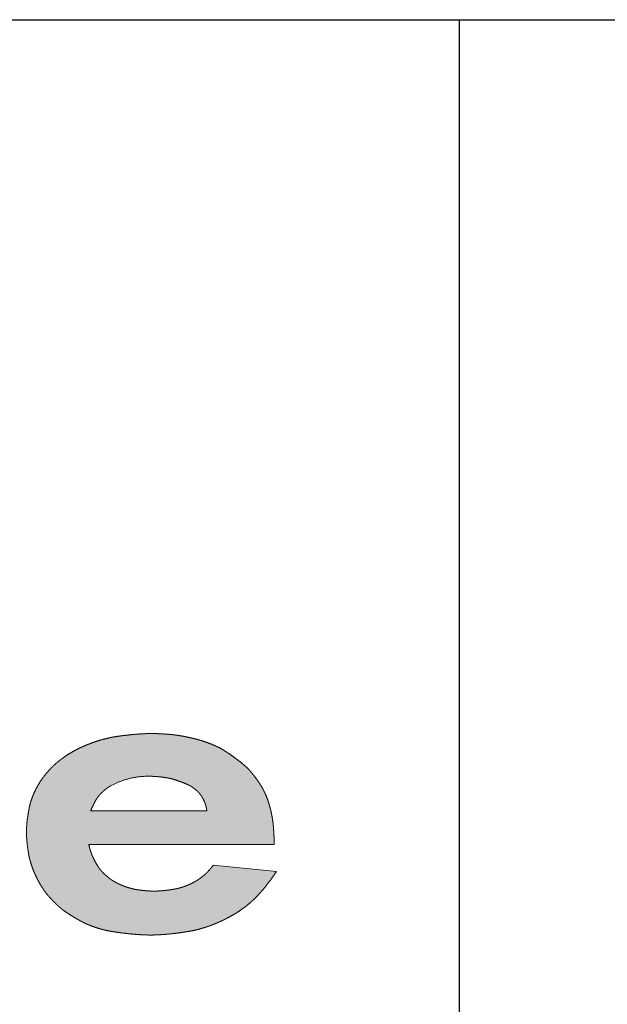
# Model space of a CAD drawing. Header units: millimetres. Extents: x 0 to 594, y 0 to 420.
# Tile 24 of 43: x 473.8 to 478.61, y 23.18 to 31.25. Entities that reach past the tile are written whole.
import ezdxf

# ---------------------------------------------------------------- set-up
doc = ezdxf.new("R2010")
doc.units = ezdxf.units.MM
doc.layers.add('FORMAT', color=7, linetype='Continuous')

# ---------------------------------------------------------------- blocks, each defined once
blk = doc.blocks.new('EV Logo')
at = {"linetype": 'Continuous'}
h = blk.add_hatch(color=7, dxfattribs=at)
edge = h.paths.add_edge_path(flags=0)
edge.add_line((29.2618, 2.8192), (30.7821, 2.8192))
edge.add_spline(control_points=[(30.7821, 2.8192), (30.7817, 2.8568), (30.7802, 2.8944), (30.7778, 2.932), (30.777, 2.9445), (30.7757, 2.962), (30.7738, 2.9844), (30.7719, 2.9992), (30.7707, 3.0091), (30.77, 3.0141), (30.7659, 3.0437), (30.7603, 3.0731), (30.7533, 3.1022), (30.7515, 3.1096), (30.7478, 3.1243), (30.7417, 3.1462), (30.7367, 3.1625), (30.7333, 3.1731), (30.7315, 3.1783), (30.7303, 3.1817), (30.7297, 3.1835), (30.7209, 3.2085), (30.7105, 3.233), (30.6988, 3.2568), (30.6968, 3.2607), (30.6928, 3.2686), (30.687, 3.2806), (30.6746, 3.301), (30.664, 3.3173), (30.6556, 3.3298), (30.6388, 3.3547), (30.6209, 3.3789), (30.6021, 3.4023), (30.5942, 3.4122), (30.5781, 3.4315), (30.5504, 3.4576), (30.5313, 3.474), (30.5216, 3.482), (30.4865, 3.5112), (30.45, 3.5387), (30.4122, 3.5642), (30.3933, 3.577), (30.368, 3.5932), (30.3361, 3.6122), (30.3163, 3.6206), (30.3034, 3.6267), (30.2968, 3.6296), (30.2577, 3.6473), (30.2175, 3.6622), (30.1764, 3.6745), (30.1646, 3.678), (30.141, 3.6845), (30.1052, 3.6931), (30.0813, 3.6985), (30.0693, 3.701), (30.0392, 3.7073), (30.009, 3.7126), (29.9785, 3.7168), (29.9735, 3.7175), (29.9633, 3.7188), (29.9481, 3.7209), (29.9249, 3.723), (29.9068, 3.7244), (29.8938, 3.7253), (29.8678, 3.7271), (29.8418, 3.7285), (29.8157, 3.7294), (29.8031, 3.7299), (29.7779, 3.7306), (29.7401, 3.7294), (29.7149, 3.7282), (29.7023, 3.7274), (29.6529, 3.7246), (29.6035, 3.7202), (29.5543, 3.7143), (29.5297, 3.7113), (29.4975, 3.7068), (29.4578, 3.7005), (29.4351, 3.6954), (29.4199, 3.6919), (29.4124, 3.6901), (29.3671, 3.6794), (29.3226, 3.6659), (29.279, 3.6496), (29.2655, 3.6446), (29.2385, 3.634), (29.1987, 3.6165), (29.1722, 3.6036), (29.1584, 3.5965), (29.157, 3.5958), (29.1561, 3.5953), (29.1557, 3.5951), (29.1172, 3.5748), (29.0803, 3.5517), (29.0452, 3.5259), (29.0393, 3.5216), (29.0278, 3.5129), (29.0107, 3.4993), (28.9954, 3.4865), (28.9816, 3.4744), (28.9695, 3.463), (28.9616, 3.4552), (28.9577, 3.4513), (28.9342, 3.4278), (28.9124, 3.4026), (28.8924, 3.376), (28.8856, 3.367), (28.8724, 3.3487), (28.854, 3.3202), (28.8427, 3.3006), (28.8373, 3.2907), (28.8208, 3.2604), (28.8067, 3.2288), (28.7952, 3.1963), (28.7933, 3.1909), (28.7896, 3.18), (28.7838, 3.1637), (28.7767, 3.1338), (28.7717, 3.1094), (28.7683, 3.0905), (28.7615, 3.0528), (28.7565, 3.0148), (28.7534, 2.9765), (28.7525, 2.965), (28.7509, 2.9418), (28.7505, 2.9068), (28.7519, 2.8837), (28.7528, 2.8721), (28.7552, 2.8408), (28.7586, 2.8095), (28.7632, 2.7784), (28.7654, 2.7629), (28.7688, 2.742), (28.7737, 2.7158), (28.7783, 2.6999), (28.7811, 2.6894), (28.7826, 2.6841), (28.7915, 2.6525), (28.8023, 2.6214), (28.8151, 2.5911), (28.819, 2.582), (28.827, 2.5639), (28.84, 2.537), (28.8492, 2.5195), (28.854, 2.5108), (28.8669, 2.4874), (28.8811, 2.4648), (28.8966, 2.443), (28.8991, 2.4394), (28.9044, 2.4321), (28.912, 2.4212), (28.9267, 2.4038), (28.9389, 2.39), (28.9483, 2.3798), (28.9671, 2.3593), (28.9867, 2.3395), (29.0069, 2.3204), (29.0147, 2.3131), (29.0304, 2.2988), (29.0559, 2.2793), (29.0734, 2.2672), (29.0822, 2.2613), (29.1123, 2.2412), (29.143, 2.2222), (29.1745, 2.2044), (29.1902, 2.1956), (29.2115, 2.1841), (29.2383, 2.1705), (29.2552, 2.1639), (29.2664, 2.1594), (29.272, 2.1571), (29.3057, 2.1438), (29.3401, 2.1325), (29.3751, 2.1234), (29.381, 2.1219), (29.3927, 2.119), (29.4103, 2.1146), (29.4504, 2.1073), (29.4847, 2.1018), (29.5131, 2.0979), (29.57, 2.0899), (29.6272, 2.0843), (29.6845, 2.0808), (29.7037, 2.0796), (29.7422, 2.0778), (29.8, 2.078), (29.8385, 2.0801), (29.8577, 2.0813), (29.9156, 2.0852), (29.9734, 2.0914), (30.0309, 2.0999), (30.0597, 2.1042), (30.0974, 2.1105), (30.1439, 2.1196), (30.1704, 2.1274), (30.1881, 2.1324), (30.1969, 2.135), (30.2497, 2.1508), (30.3012, 2.1704), (30.3512, 2.1937), (30.366, 2.2006), (30.3953, 2.2151), (30.4385, 2.2387), (30.4664, 2.2557), (30.4802, 2.2645), (30.5164, 2.2878), (30.551, 2.3135), (30.5837, 2.3416), (30.5891, 2.3463), (30.5999, 2.3557), (30.6164, 2.3697), (30.642, 2.3964), (30.662, 2.4186), (30.6768, 2.4357), (30.7214, 2.4871), (30.7625, 2.5413), (30.8, 2.5981)], knot_values=[0, 0, 0, 0, 0.019747, 0.019747, 0.019747, 0.026331, 0.028949, 0.031566, 0.034184, 0.034184, 0.034184, 0.049887, 0.049887, 0.049887, 0.05387, 0.057853, 0.061837, 0.062793, 0.063749, 0.064705, 0.064705, 0.064705, 0.078628, 0.078628, 0.078628, 0.08095, 0.083271, 0.085593, 0.093488, 0.093488, 0.093488, 0.109274, 0.109274, 0.109274, 0.115882, 0.122489, 0.129096, 0.129096, 0.129096, 0.153057, 0.153057, 0.153057, 0.165041, 0.168794, 0.172546, 0.176299, 0.176299, 0.176299, 0.198803, 0.198803, 0.198803, 0.205242, 0.211681, 0.21812, 0.21812, 0.21812, 0.234241, 0.234241, 0.234241, 0.236928, 0.239615, 0.242302, 0.249149, 0.249149, 0.249149, 0.262842, 0.262842, 0.262842, 0.269456, 0.276071, 0.282686, 0.282686, 0.282686, 0.308698, 0.308698, 0.308698, 0.321706, 0.325775, 0.329843, 0.333912, 0.333912, 0.333912, 0.358313, 0.358313, 0.358313, 0.365913, 0.373513, 0.381112, 0.381384, 0.381656, 0.381927, 0.381927, 0.381927, 0.404744, 0.404744, 0.404744, 0.408549, 0.412355, 0.41616, 0.419069, 0.421978, 0.424887, 0.424887, 0.424887, 0.442331, 0.442331, 0.442331, 0.448256, 0.45418, 0.460105, 0.460105, 0.460105, 0.478208, 0.478208, 0.478208, 0.481228, 0.484247, 0.487267, 0.497332, 0.497332, 0.497332, 0.517456, 0.517456, 0.517456, 0.52355, 0.529645, 0.535739, 0.535739, 0.535739, 0.552233, 0.552233, 0.552233, 0.560481, 0.563356, 0.566231, 0.569106, 0.569106, 0.569106, 0.586347, 0.586347, 0.586347, 0.591556, 0.596766, 0.601976, 0.601976, 0.601976, 0.615986, 0.615986, 0.615986, 0.618323, 0.620659, 0.622995, 0.630298, 0.630298, 0.630298, 0.644901, 0.644901, 0.644901, 0.650487, 0.656073, 0.661658, 0.661658, 0.661658, 0.680631, 0.680631, 0.680631, 0.690118, 0.693285, 0.696452, 0.699618, 0.699618, 0.699618, 0.718609, 0.718609, 0.718609, 0.721775, 0.724942, 0.728108, 0.743188, 0.743188, 0.743188, 0.77334, 0.77334, 0.77334, 0.783442, 0.793544, 0.803645, 0.803645, 0.803645, 0.834149, 0.834149, 0.834149, 0.849403, 0.854224, 0.859045, 0.863865, 0.863865, 0.863865, 0.892769, 0.892769, 0.892769, 0.901354, 0.909938, 0.918523, 0.918523, 0.918523, 0.941117, 0.941117, 0.941117, 0.944885, 0.948653, 0.952421, 0.964322, 0.964322, 0.964322, 1, 1, 1, 1], weights=[1, 0.99976, 0.99976, 1, 1, 1, 1, 1, 1, 1, 0.999209, 0.999209, 1, 1, 1, 1, 1, 1, 1, 1, 1, 0.998801, 0.998801, 1, 1, 1, 1, 1, 1, 1, 0.99944, 0.99944, 1, 1, 1, 1, 1, 1, 0.999172, 0.999172, 1, 1, 1, 1, 1, 1, 1, 0.998484, 0.998484, 1, 1, 1, 1, 1, 1, 0.999582, 0.999582, 1, 1, 1, 1, 1, 1, 1, 0.99991, 0.99991, 1, 1, 1, 1, 1, 1, 0.999663, 0.999663, 1, 1, 1, 1, 1, 1, 1, 0.998729, 0.998729, 1, 1, 1, 1, 1, 1, 1, 1, 1, 0.998157, 0.998157, 1, 1, 1, 1, 1, 1, 1, 1, 1, 0.998378, 0.998378, 1, 1, 1, 1, 1, 1, 0.997926, 0.997926, 1, 1, 1, 1, 1, 1, 1, 0.999231, 0.999231, 1, 1, 1, 1, 1, 1, 0.999601, 0.999601, 1, 1, 1, 1, 1, 1, 1, 0.998693, 0.998693, 1, 1, 1, 1, 1, 1, 0.998922, 0.998922, 1, 1, 1, 1, 1, 1, 1, 0.99956, 0.99956, 1, 1, 1, 1, 1, 1, 0.999502, 0.999502, 1, 1, 1, 1, 1, 1, 1, 0.998717, 0.998717, 1, 1, 1, 1, 1, 1, 1, 0.999493, 0.999493, 1, 1, 1, 1, 1, 1, 0.999467, 0.999467, 1, 1, 1, 1, 1, 1, 1, 0.998179, 0.998179, 1, 1, 1, 1, 1, 1, 0.998425, 0.998425, 1, 1, 1, 1, 1, 1, 1, 0.998602, 0.998602, 1], degree=3, periodic=0)
edge.add_line((30.8, 2.5981), (30.2823, 2.6496))
edge.add_spline(control_points=[(30.2823, 2.6496), (30.2687, 2.6324), (30.2544, 2.6158), (30.2394, 2.5998), (30.2344, 2.5945), (30.2268, 2.5865), (30.2163, 2.576), (30.2076, 2.5688), (30.2018, 2.5639), (30.1989, 2.5615), (30.1815, 2.5472), (30.1631, 2.5341), (30.1438, 2.5224), (30.1372, 2.5184), (30.1238, 2.5107), (30.1031, 2.5001), (30.0891, 2.4936), (30.082, 2.4905), (30.0602, 2.481), (30.0378, 2.4729), (30.0149, 2.4662), (30.011, 2.4651), (30.0034, 2.463), (29.9919, 2.4597), (29.9689, 2.4551), (29.9496, 2.4518), (29.9343, 2.4495), (29.9035, 2.4449), (29.8726, 2.4416), (29.8415, 2.4396), (29.8326, 2.4391), (29.8146, 2.4381), (29.7875, 2.4378), (29.7695, 2.4386), (29.7605, 2.4391), (29.7375, 2.4404), (29.7146, 2.4424), (29.6918, 2.4451), (29.6804, 2.4465), (29.6652, 2.4485), (29.6463, 2.4514), (29.6352, 2.454), (29.6278, 2.4557), (29.6241, 2.4565), (29.6018, 2.4617), (29.58, 2.4682), (29.5585, 2.476), (29.5521, 2.4783), (29.5395, 2.4831), (29.5208, 2.4908), (29.5085, 2.4965), (29.5024, 2.4994), (29.4865, 2.5071), (29.471, 2.5158), (29.4561, 2.5254), (29.4536, 2.527), (29.4487, 2.5302), (29.4412, 2.535), (29.4295, 2.5441), (29.4203, 2.5517), (29.4135, 2.5575), (29.4, 2.5691), (29.3869, 2.5813), (29.3743, 2.594), (29.3695, 2.5988), (29.36, 2.6086), (29.3475, 2.6252), (29.3401, 2.6367), (29.3365, 2.6425), (29.3241, 2.6622), (29.3127, 2.6826), (29.3024, 2.7035), (29.3007, 2.707), (29.2973, 2.714), (29.2919, 2.7244), (29.2865, 2.7385), (29.2827, 2.749), (29.2804, 2.756), (29.2732, 2.7768), (29.267, 2.7979), (29.2618, 2.8192)], knot_values=[0, 0, 0, 0, 0.051846, 0.051846, 0.051846, 0.069133, 0.078024, 0.086915, 0.095806, 0.095806, 0.095806, 0.149116, 0.149116, 0.149116, 0.167393, 0.185671, 0.203949, 0.203949, 0.203949, 0.260296, 0.260296, 0.260296, 0.269692, 0.279088, 0.288485, 0.325265, 0.325265, 0.325265, 0.398808, 0.398808, 0.398808, 0.420117, 0.441425, 0.462733, 0.462733, 0.462733, 0.517128, 0.517128, 0.517128, 0.544329, 0.553325, 0.562322, 0.571318, 0.571318, 0.571318, 0.625274, 0.625274, 0.625274, 0.64125, 0.657227, 0.673203, 0.673203, 0.673203, 0.715089, 0.715089, 0.715089, 0.722073, 0.729057, 0.736041, 0.757169, 0.757169, 0.757169, 0.799416, 0.799416, 0.799416, 0.815589, 0.831763, 0.847936, 0.847936, 0.847936, 0.903076, 0.903076, 0.903076, 0.912269, 0.921462, 0.930655, 0.947995, 0.947995, 0.947995, 1, 1, 1, 1], weights=[1, 0.999415, 0.999415, 1, 1, 1, 1, 1, 1, 1, 0.998232, 0.998232, 1, 1, 1, 1, 1, 1, 0.998595, 0.998595, 1, 1, 1, 1, 1, 1, 1, 0.999407, 0.999407, 1, 1, 1, 1, 1, 1, 0.999692, 0.999692, 1, 1, 1, 1, 1, 1, 1, 0.998874, 0.998874, 1, 1, 1, 1, 1, 1, 0.998787, 0.998787, 1, 1, 1, 1, 1, 1, 1, 0.999485, 0.999485, 1, 1, 1, 1, 1, 1, 0.999119, 0.999119, 1, 1, 1, 1, 1, 1, 1, 0.999368, 0.999368, 1], degree=3, periodic=0)
edge = h.paths.add_edge_path(flags=0)
edge.add_spline(control_points=[(29.277, 3.0948), (29.2866, 3.1186), (29.2974, 3.1418), (29.3094, 3.1645), (29.3134, 3.172), (29.3185, 3.1812), (29.3247, 3.1919), (29.3279, 3.1966), (29.3301, 3.1998), (29.3311, 3.2014), (29.3376, 3.2108), (29.3446, 3.2199), (29.3522, 3.2285), (29.3534, 3.23), (29.356, 3.2328), (29.3597, 3.2372), (29.3672, 3.2445), (29.3734, 3.2503), (29.3784, 3.2547), (29.3883, 3.2635), (29.3985, 3.2719), (29.4091, 3.2798), (29.4126, 3.2825), (29.4198, 3.2877), (29.4309, 3.2949), (29.4386, 3.2992), (29.4425, 3.3013), (29.53, 3.3493), (29.6261, 3.3757), (29.7258, 3.3793), (29.7266, 3.3794), (29.7281, 3.3794), (29.7303, 3.3795), (29.7403, 3.3797), (29.7582, 3.3797), (29.7838, 3.3791), (29.8008, 3.3782), (29.8093, 3.3776), (29.8371, 3.3758), (29.8648, 3.3727), (29.8923, 3.3684), (29.9016, 3.3669), (29.9201, 3.3637), (29.9477, 3.3571), (29.9657, 3.3516), (29.9747, 3.3487), (30.0101, 3.3374), (30.0447, 3.324), (30.0785, 3.3085), (30.0821, 3.3068), (30.0893, 3.3034), (30.0998, 3.2976), (30.1064, 3.2931), (30.1097, 3.2909), (30.1195, 3.284), (30.129, 3.2768), (30.1382, 3.2692), (30.1429, 3.2654), (30.1487, 3.2604), (30.1557, 3.2541), (30.1591, 3.2503), (30.1614, 3.2478), (30.1626, 3.2465), (30.1695, 3.239), (30.1759, 3.231), (30.1818, 3.2227), (30.1838, 3.2198), (30.1878, 3.2139), (30.1934, 3.2047), (30.197, 3.1985), (30.1986, 3.1954), (30.204, 3.1855), (30.2087, 3.1753), (30.2127, 3.1649), (30.2134, 3.1631), (30.2147, 3.1596), (30.2167, 3.1544), (30.2191, 3.1464), (30.2208, 3.1401), (30.222, 3.1356), (30.2255, 3.1221), (30.2285, 3.1085), (30.2309, 3.0948)], knot_values=[0, 0, 0, 0, 0.06401, 0.06401, 0.06401, 0.085355, 0.090123, 0.094891, 0.099658, 0.099658, 0.099658, 0.128253, 0.128253, 0.128253, 0.13302, 0.137788, 0.142556, 0.159095, 0.159095, 0.159095, 0.192166, 0.192166, 0.192166, 0.203181, 0.214195, 0.22521, 0.22521, 0.22521, 0.469835, 0.469835, 0.469835, 0.471711, 0.473587, 0.475463, 0.496764, 0.518065, 0.539365, 0.539365, 0.539365, 0.608867, 0.608867, 0.608867, 0.632382, 0.655898, 0.679414, 0.679414, 0.679414, 0.772094, 0.772094, 0.772094, 0.782026, 0.791959, 0.801891, 0.801891, 0.801891, 0.831762, 0.831762, 0.831762, 0.846701, 0.85095, 0.855199, 0.859448, 0.859448, 0.859448, 0.884929, 0.884929, 0.884929, 0.893837, 0.902745, 0.911652, 0.911652, 0.911652, 0.939612, 0.939612, 0.939612, 0.944274, 0.948937, 0.953599, 0.965202, 0.965202, 0.965202, 1, 1, 1, 1], weights=[1, 0.999062, 0.999062, 1, 1, 1, 1, 1, 1, 1, 0.998906, 0.998906, 1, 1, 1, 1, 1, 1, 1, 0.999443, 0.999443, 1, 1, 1, 1, 1, 1, 0.982024, 0.982024, 1, 1, 1, 1, 1, 1, 1, 1, 1, 0.999319, 0.999319, 1, 1, 1, 1, 1, 1, 0.998793, 0.998793, 1, 1, 1, 1, 1, 1, 0.999458, 0.999458, 1, 1, 1, 1, 1, 1, 1, 0.998672, 0.998672, 1, 1, 1, 1, 1, 1, 0.998656, 0.998656, 1, 1, 1, 1, 1, 1, 1, 0.999422, 0.999422, 1], degree=3, periodic=0)
edge.add_line((30.2309, 3.0948), (29.277, 3.0948))
at = {"color": 7, "linetype": 'Continuous', "lineweight": 18}
for p, q in [((29.277, 3.0948), (30.2309, 3.0948)), ((29.2618, 2.8192), (30.7821, 2.8192)), ((30.2823, 2.6496), (30.8, 2.5981))]:
    blk.add_line(p, q, dxfattribs=at)
for points, weights, knots in [([(30.7821, 2.8192), (30.7817, 2.8568), (30.7802, 2.8944), (30.7778, 2.932), (30.777, 2.9445), (30.7757, 2.962), (30.7738, 2.9844), (30.7719, 2.9992), (30.7707, 3.0091), (30.77, 3.0141), (30.7659, 3.0437), (30.7603, 3.0731), (30.7533, 3.1022), (30.7515, 3.1096), (30.7478, 3.1243), (30.7417, 3.1462), (30.7367, 3.1625), (30.7333, 3.1731), (30.7315, 3.1783), (30.7303, 3.1817), (30.7297, 3.1835), (30.7209, 3.2085), (30.7105, 3.233), (30.6988, 3.2568), (30.6968, 3.2607), (30.6928, 3.2686), (30.687, 3.2806), (30.6746, 3.301), (30.664, 3.3173), (30.6556, 3.3298), (30.6388, 3.3547), (30.6209, 3.3789), (30.6021, 3.4023), (30.5942, 3.4122), (30.5781, 3.4315), (30.5504, 3.4576), (30.5313, 3.474), (30.5216, 3.482), (30.4865, 3.5112), (30.45, 3.5387), (30.4122, 3.5642), (30.3933, 3.577), (30.368, 3.5932), (30.3361, 3.6122), (30.3163, 3.6206), (30.3034, 3.6267), (30.2968, 3.6296), (30.2577, 3.6473), (30.2175, 3.6622), (30.1764, 3.6745), (30.1646, 3.678), (30.141, 3.6845), (30.1052, 3.6931), (30.0813, 3.6985), (30.0693, 3.701), (30.0392, 3.7073), (30.009, 3.7126), (29.9785, 3.7168), (29.9735, 3.7175), (29.9633, 3.7188), (29.9481, 3.7209), (29.9249, 3.723), (29.9068, 3.7244), (29.8938, 3.7253), (29.8678, 3.7271), (29.8418, 3.7285), (29.8157, 3.7294), (29.8031, 3.7299), (29.7779, 3.7306), (29.7401, 3.7294), (29.7149, 3.7282), (29.7023, 3.7274), (29.6529, 3.7246), (29.6035, 3.7202), (29.5543, 3.7143), (29.5297, 3.7113), (29.4975, 3.7068), (29.4578, 3.7005), (29.4351, 3.6954), (29.4199, 3.6919), (29.4124, 3.6901), (29.3671, 3.6794), (29.3226, 3.6659), (29.279, 3.6496), (29.2655, 3.6446), (29.2385, 3.634), (29.1987, 3.6165), (29.1722, 3.6036), (29.1584, 3.5965), (29.157, 3.5958), (29.1561, 3.5953), (29.1557, 3.5951), (29.1172, 3.5748), (29.0803, 3.5517), (29.0452, 3.5259), (29.0393, 3.5216), (29.0278, 3.5129), (29.0107, 3.4993), (28.9954, 3.4865), (28.9816, 3.4744), (28.9695, 3.463), (28.9616, 3.4552), (28.9577, 3.4513), (28.9342, 3.4278), (28.9124, 3.4026), (28.8924, 3.376), (28.8856, 3.367), (28.8724, 3.3487), (28.854, 3.3202), (28.8427, 3.3006), (28.8373, 3.2907), (28.8208, 3.2604), (28.8067, 3.2288), (28.7952, 3.1963), (28.7933, 3.1909), (28.7896, 3.18), (28.7838, 3.1637), (28.7767, 3.1338), (28.7717, 3.1094), (28.7683, 3.0905), (28.7615, 3.0528), (28.7565, 3.0148), (28.7534, 2.9765), (28.7525, 2.965), (28.7509, 2.9418), (28.7505, 2.9068), (28.7519, 2.8837), (28.7528, 2.8721), (28.7552, 2.8408), (28.7586, 2.8095), (28.7632, 2.7784), (28.7654, 2.7629), (28.7688, 2.742), (28.7737, 2.7158), (28.7783, 2.6999), (28.7811, 2.6894), (28.7826, 2.6841), (28.7915, 2.6525), (28.8023, 2.6214), (28.8151, 2.5911), (28.819, 2.582), (28.827, 2.5639), (28.84, 2.537), (28.8492, 2.5195), (28.854, 2.5108), (28.8669, 2.4874), (28.8811, 2.4648), (28.8966, 2.443), (28.8991, 2.4394), (28.9044, 2.4321), (28.912, 2.4212), (28.9267, 2.4038), (28.9389, 2.39), (28.9483, 2.3798), (28.9671, 2.3593), (28.9867, 2.3395), (29.0069, 2.3204), (29.0147, 2.3131), (29.0304, 2.2988), (29.0559, 2.2793), (29.0734, 2.2672), (29.0822, 2.2613), (29.1123, 2.2412), (29.143, 2.2222), (29.1745, 2.2044), (29.1902, 2.1956), (29.2115, 2.1841), (29.2383, 2.1705), (29.2552, 2.1639), (29.2664, 2.1594), (29.272, 2.1571), (29.3057, 2.1438), (29.3401, 2.1325), (29.3751, 2.1234), (29.381, 2.1219), (29.3927, 2.119), (29.4103, 2.1146), (29.4504, 2.1073), (29.4847, 2.1018), (29.5131, 2.0979), (29.57, 2.0899), (29.6272, 2.0843), (29.6845, 2.0808), (29.7037, 2.0796), (29.7422, 2.0778), (29.8, 2.078), (29.8385, 2.0801), (29.8577, 2.0813), (29.9156, 2.0852), (29.9734, 2.0914), (30.0309, 2.0999), (30.0597, 2.1042), (30.0974, 2.1105), (30.1439, 2.1196), (30.1704, 2.1274), (30.1881, 2.1324), (30.1969, 2.135), (30.2497, 2.1508), (30.3012, 2.1704), (30.3512, 2.1937), (30.366, 2.2006), (30.3953, 2.2151), (30.4385, 2.2387), (30.4664, 2.2557), (30.4802, 2.2645), (30.5164, 2.2878), (30.551, 2.3135), (30.5837, 2.3416), (30.5891, 2.3463), (30.5999, 2.3557), (30.6164, 2.3697), (30.642, 2.3964), (30.662, 2.4186), (30.6768, 2.4357), (30.7214, 2.4871), (30.7625, 2.5413), (30.8, 2.5981)], [1, 0.999760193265, 0.999760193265, 1, 1, 1, 1, 1, 1, 1, 0.999209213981, 0.999209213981, 1, 1, 1, 1, 1, 1, 1, 1, 1, 0.998801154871, 0.998801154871, 1, 1, 1, 1, 1, 1, 1, 0.999440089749, 0.999440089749, 1, 1, 1, 1, 1, 1, 0.999171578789, 0.999171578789, 1, 1, 1, 1, 1, 1, 1, 0.998483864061, 0.998483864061, 1, 1, 1, 1, 1, 1, 0.999582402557, 0.999582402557, 1, 1, 1, 1, 1, 1, 1, 0.99991020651, 0.99991020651, 1, 1, 1, 1, 1, 1, 0.999663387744, 0.999663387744, 1, 1, 1, 1, 1, 1, 1, 0.998728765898, 0.998728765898, 1, 1, 1, 1, 1, 1, 1, 1, 1, 0.998156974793, 0.998156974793, 1, 1, 1, 1, 1, 1, 1, 1, 1, 0.998377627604, 0.998377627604, 1, 1, 1, 1, 1, 1, 0.997925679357, 0.997925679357, 1, 1, 1, 1, 1, 1, 1, 0.999231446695, 0.999231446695, 1, 1, 1, 1, 1, 1, 0.999601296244, 0.999601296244, 1, 1, 1, 1, 1, 1, 1, 0.998692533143, 0.998692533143, 1, 1, 1, 1, 1, 1, 0.998921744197, 0.998921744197, 1, 1, 1, 1, 1, 1, 1, 0.999560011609, 0.999560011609, 1, 1, 1, 1, 1, 1, 0.999501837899, 0.999501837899, 1, 1, 1, 1, 1, 1, 1, 0.998717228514, 0.998717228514, 1, 1, 1, 1, 1, 1, 1, 0.999493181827, 0.999493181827, 1, 1, 1, 1, 1, 1, 0.999466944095, 0.999466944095, 1, 1, 1, 1, 1, 1, 1, 0.998178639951, 0.998178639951, 1, 1, 1, 1, 1, 1, 0.998424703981, 0.998424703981, 1, 1, 1, 1, 1, 1, 1, 0.998602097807, 0.998602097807, 1], [0, 0, 0, 0, 0.019747, 0.019747, 0.019747, 0.026331, 0.028949, 0.031566, 0.034184, 0.034184, 0.034184, 0.049887, 0.049887, 0.049887, 0.05387, 0.057853, 0.061837, 0.062793, 0.063749, 0.064705, 0.064705, 0.064705, 0.078628, 0.078628, 0.078628, 0.08095, 0.083271, 0.085593, 0.093488, 0.093488, 0.093488, 0.109274, 0.109274, 0.109274, 0.115882, 0.122489, 0.129096, 0.129096, 0.129096, 0.153057, 0.153057, 0.153057, 0.165041, 0.168794, 0.172546, 0.176299, 0.176299, 0.176299, 0.198803, 0.198803, 0.198803, 0.205242, 0.211681, 0.21812, 0.21812, 0.21812, 0.234241, 0.234241, 0.234241, 0.236928, 0.239615, 0.242302, 0.249149, 0.249149, 0.249149, 0.262842, 0.262842, 0.262842, 0.269456, 0.276071, 0.282686, 0.282686, 0.282686, 0.308698, 0.308698, 0.308698, 0.321706, 0.325775, 0.329843, 0.333912, 0.333912, 0.333912, 0.358313, 0.358313, 0.358313, 0.365913, 0.373513, 0.381112, 0.381384, 0.381656, 0.381927, 0.381927, 0.381927, 0.404744, 0.404744, 0.404744, 0.408549, 0.412355, 0.41616, 0.419069, 0.421978, 0.424887, 0.424887, 0.424887, 0.442331, 0.442331, 0.442331, 0.448256, 0.45418, 0.460105, 0.460105, 0.460105, 0.478208, 0.478208, 0.478208, 0.481228, 0.484247, 0.487267, 0.497332, 0.497332, 0.497332, 0.517456, 0.517456, 0.517456, 0.52355, 0.529645, 0.535739, 0.535739, 0.535739, 0.552233, 0.552233, 0.552233, 0.560481, 0.563356, 0.566231, 0.569106, 0.569106, 0.569106, 0.586347, 0.586347, 0.586347, 0.591556, 0.596766, 0.601976, 0.601976, 0.601976, 0.615986, 0.615986, 0.615986, 0.618323, 0.620659, 0.622995, 0.630298, 0.630298, 0.630298, 0.644901, 0.644901, 0.644901, 0.650487, 0.656073, 0.661658, 0.661658, 0.661658, 0.680631, 0.680631, 0.680631, 0.690118, 0.693285, 0.696452, 0.699618, 0.699618, 0.699618, 0.718609, 0.718609, 0.718609, 0.721775, 0.724942, 0.728108, 0.743188, 0.743188, 0.743188, 0.77334, 0.77334, 0.77334, 0.783442, 0.793544, 0.803645, 0.803645, 0.803645, 0.834149, 0.834149, 0.834149, 0.849403, 0.854224, 0.859045, 0.863865, 0.863865, 0.863865, 0.892769, 0.892769, 0.892769, 0.901354, 0.909938, 0.918523, 0.918523, 0.918523, 0.941117, 0.941117, 0.941117, 0.944885, 0.948653, 0.952421, 0.964322, 0.964322, 0.964322, 1, 1, 1, 1]), ([(30.2309, 3.0948), (30.2285, 3.1085), (30.2255, 3.1221), (30.222, 3.1356), (30.2208, 3.1401), (30.2191, 3.1464), (30.2167, 3.1544), (30.2147, 3.1596), (30.2134, 3.1631), (30.2127, 3.1649), (30.2087, 3.1753), (30.204, 3.1855), (30.1986, 3.1954), (30.197, 3.1985), (30.1934, 3.2047), (30.1878, 3.2139), (30.1838, 3.2198), (30.1818, 3.2227), (30.1759, 3.231), (30.1695, 3.239), (30.1626, 3.2465), (30.1614, 3.2478), (30.1591, 3.2503), (30.1557, 3.2541), (30.1487, 3.2604), (30.1429, 3.2654), (30.1382, 3.2692), (30.129, 3.2768), (30.1195, 3.284), (30.1097, 3.2909), (30.1064, 3.2931), (30.0998, 3.2976), (30.0893, 3.3034), (30.0821, 3.3068), (30.0785, 3.3085), (30.0447, 3.324), (30.0101, 3.3374), (29.9747, 3.3487), (29.9657, 3.3516), (29.9477, 3.3571), (29.9201, 3.3637), (29.9016, 3.3669), (29.8923, 3.3684), (29.8648, 3.3727), (29.8371, 3.3758), (29.8093, 3.3776), (29.8008, 3.3782), (29.7838, 3.3791), (29.7582, 3.3797), (29.7403, 3.3797), (29.7303, 3.3795), (29.7281, 3.3794), (29.7266, 3.3794), (29.7258, 3.3793), (29.6261, 3.3757), (29.53, 3.3493), (29.4425, 3.3013), (29.4386, 3.2992), (29.4309, 3.2949), (29.4198, 3.2877), (29.4126, 3.2825), (29.4091, 3.2798), (29.3985, 3.2719), (29.3883, 3.2635), (29.3784, 3.2547), (29.3734, 3.2503), (29.3672, 3.2445), (29.3597, 3.2372), (29.356, 3.2328), (29.3534, 3.23), (29.3522, 3.2285), (29.3446, 3.2199), (29.3376, 3.2108), (29.3311, 3.2014), (29.3301, 3.1998), (29.3279, 3.1966), (29.3247, 3.1919), (29.3185, 3.1812), (29.3134, 3.172), (29.3094, 3.1645), (29.2974, 3.1418), (29.2866, 3.1186), (29.277, 3.0948)], [1, 0.99942198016, 0.99942198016, 1, 1, 1, 1, 1, 1, 1, 0.998656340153, 0.998656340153, 1, 1, 1, 1, 1, 1, 0.998672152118, 0.998672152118, 1, 1, 1, 1, 1, 1, 1, 0.999457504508, 0.999457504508, 1, 1, 1, 1, 1, 1, 0.998792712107, 0.998792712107, 1, 1, 1, 1, 1, 1, 0.999319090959, 0.999319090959, 1, 1, 1, 1, 1, 1, 1, 1, 1, 0.982023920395, 0.982023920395, 1, 1, 1, 1, 1, 1, 0.999443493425, 0.999443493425, 1, 1, 1, 1, 1, 1, 1, 0.998906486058, 0.998906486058, 1, 1, 1, 1, 1, 1, 1, 0.999062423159, 0.999062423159, 1], [0, 0, 0, 0, 0.034798, 0.034798, 0.034798, 0.046401, 0.051063, 0.055726, 0.060388, 0.060388, 0.060388, 0.088348, 0.088348, 0.088348, 0.097255, 0.106163, 0.115071, 0.115071, 0.115071, 0.140552, 0.140552, 0.140552, 0.144801, 0.14905, 0.153299, 0.168238, 0.168238, 0.168238, 0.198109, 0.198109, 0.198109, 0.208041, 0.217974, 0.227906, 0.227906, 0.227906, 0.320586, 0.320586, 0.320586, 0.344102, 0.367618, 0.391133, 0.391133, 0.391133, 0.460635, 0.460635, 0.460635, 0.481935, 0.503236, 0.524537, 0.526413, 0.528289, 0.530165, 0.530165, 0.530165, 0.77479, 0.77479, 0.77479, 0.785805, 0.796819, 0.807834, 0.807834, 0.807834, 0.840905, 0.840905, 0.840905, 0.857444, 0.862212, 0.86698, 0.871747, 0.871747, 0.871747, 0.900342, 0.900342, 0.900342, 0.905109, 0.909877, 0.914645, 0.93599, 0.93599, 0.93599, 1, 1, 1, 1]), ([(29.2618, 2.8192), (29.267, 2.7979), (29.2732, 2.7768), (29.2804, 2.756), (29.2827, 2.749), (29.2865, 2.7385), (29.2919, 2.7244), (29.2973, 2.714), (29.3007, 2.707), (29.3024, 2.7035), (29.3127, 2.6826), (29.3241, 2.6622), (29.3365, 2.6425), (29.3401, 2.6367), (29.3475, 2.6252), (29.36, 2.6086), (29.3695, 2.5988), (29.3743, 2.594), (29.3869, 2.5813), (29.4, 2.5691), (29.4135, 2.5575), (29.4203, 2.5517), (29.4295, 2.5441), (29.4412, 2.535), (29.4487, 2.5302), (29.4536, 2.527), (29.4561, 2.5254), (29.471, 2.5158), (29.4865, 2.5071), (29.5024, 2.4994), (29.5085, 2.4965), (29.5208, 2.4908), (29.5395, 2.4831), (29.5521, 2.4783), (29.5585, 2.476), (29.58, 2.4682), (29.6018, 2.4617), (29.6241, 2.4565), (29.6278, 2.4557), (29.6352, 2.454), (29.6463, 2.4514), (29.6652, 2.4485), (29.6804, 2.4465), (29.6918, 2.4451), (29.7146, 2.4424), (29.7375, 2.4404), (29.7605, 2.4391), (29.7695, 2.4386), (29.7875, 2.4378), (29.8146, 2.4381), (29.8326, 2.4391), (29.8415, 2.4396), (29.8726, 2.4416), (29.9035, 2.4449), (29.9343, 2.4495), (29.9496, 2.4518), (29.9689, 2.4551), (29.9919, 2.4597), (30.0034, 2.463), (30.011, 2.4651), (30.0149, 2.4662), (30.0378, 2.4729), (30.0602, 2.481), (30.082, 2.4905), (30.0891, 2.4936), (30.1031, 2.5001), (30.1238, 2.5107), (30.1372, 2.5184), (30.1438, 2.5224), (30.1631, 2.5341), (30.1815, 2.5472), (30.1989, 2.5615), (30.2018, 2.5639), (30.2076, 2.5688), (30.2163, 2.576), (30.2268, 2.5865), (30.2344, 2.5945), (30.2394, 2.5998), (30.2544, 2.6158), (30.2687, 2.6324), (30.2823, 2.6496)], [1, 0.999368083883, 0.999368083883, 1, 1, 1, 1, 1, 1, 1, 0.999119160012, 0.999119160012, 1, 1, 1, 1, 1, 1, 0.999484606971, 0.999484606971, 1, 1, 1, 1, 1, 1, 1, 0.998787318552, 0.998787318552, 1, 1, 1, 1, 1, 1, 0.998873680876, 0.998873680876, 1, 1, 1, 1, 1, 1, 1, 0.999691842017, 0.999691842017, 1, 1, 1, 1, 1, 1, 0.999407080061, 0.999407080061, 1, 1, 1, 1, 1, 1, 1, 0.998595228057, 0.998595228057, 1, 1, 1, 1, 1, 1, 0.998231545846, 0.998231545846, 1, 1, 1, 1, 1, 1, 1, 0.999414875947, 0.999414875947, 1], [0, 0, 0, 0, 0.052005, 0.052005, 0.052005, 0.069345, 0.078538, 0.087731, 0.096924, 0.096924, 0.096924, 0.152064, 0.152064, 0.152064, 0.168237, 0.184411, 0.200584, 0.200584, 0.200584, 0.242831, 0.242831, 0.242831, 0.263959, 0.270943, 0.277927, 0.284911, 0.284911, 0.284911, 0.326797, 0.326797, 0.326797, 0.342773, 0.35875, 0.374726, 0.374726, 0.374726, 0.428682, 0.428682, 0.428682, 0.437678, 0.446675, 0.455671, 0.482872, 0.482872, 0.482872, 0.537267, 0.537267, 0.537267, 0.558575, 0.579883, 0.601192, 0.601192, 0.601192, 0.674735, 0.674735, 0.674735, 0.711515, 0.720912, 0.730308, 0.739704, 0.739704, 0.739704, 0.796051, 0.796051, 0.796051, 0.814329, 0.832607, 0.850884, 0.850884, 0.850884, 0.904194, 0.904194, 0.904194, 0.913085, 0.921976, 0.930867, 0.948154, 0.948154, 0.948154, 1, 1, 1, 1])]:
    blk.add_rational_spline(points, weights, degree=3, knots=knots, dxfattribs=at)

msp = doc.modelspace()

# ---------------------------------------------------------------- linework, layer by layer
at = {"layer": 'FORMAT'}
for p, q in [((443.6, 31.2501), (477.4, 31.2501)), ((477.4, 18.5001), (477.4, 31.2501)), ((477.4, 31.2501), (584, 31.2501))]:
    msp.add_line(p, q, dxfattribs=at)

# ---------------------------------------------------------------- block references
at = {"color": 7, "linetype": 'Continuous'}
msp.add_blockref('EV Logo', (445.1, 21.6682), dxfattribs=at)

doc.saveas('drawing.dxf')
